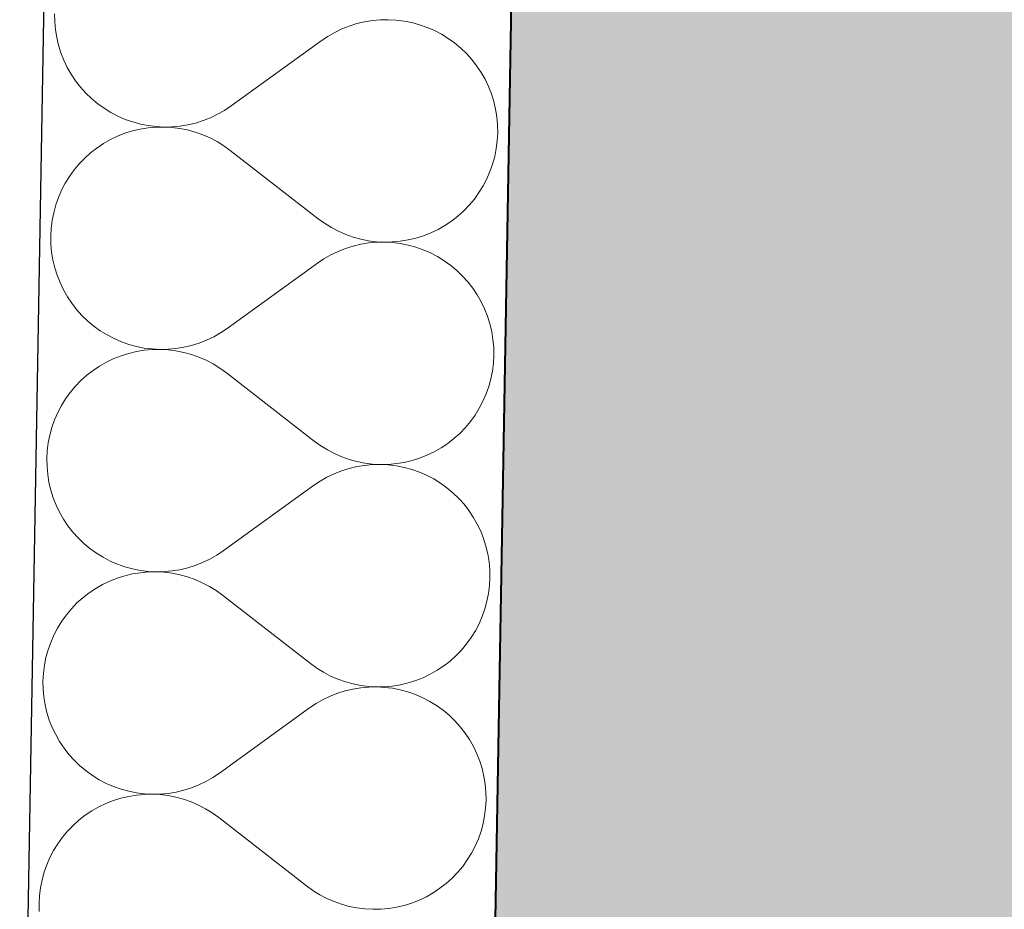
# Model space of a CAD drawing. Header units: millimetres. Extents: x -25972 to 4516, y -2839 to 20217.
# Tile 4 of 114: x -20642 to -20305, y 510 to 815. Entities that reach past the tile are written whole.
import ezdxf

# ---------------------------------------------------------------- set-up
doc = ezdxf.new("R2010")
doc.units = ezdxf.units.MM
doc.header["$MEASUREMENT"] = 0
doc.linetypes.add('Wipeout_Contour', pattern=[1000, 0, -1000])
for name, color, linetype in [('7._POHLED ZÁPADNÍ_1_3D prvky fasada nove', 7, 'Continuous'), ('7._POHLED ZÁPADNÍ_1_Konstrukce - nosné', 7, 'Continuous'), ('7._POHLED ZÁPADNÍ_1_Nové_Konstrukce - nosné', 7, 'Continuous'), ('7._POHLED ZÁPADNÍ_1_Nové_Výplně – Řezové', 7, 'Continuous'), ('7._POHLED ZÁPADNÍ_1_Výplně – Řezové', 7, 'Continuous')]:
    doc.layers.add(name, color=color, linetype=linetype)

# ---------------------------------------------------------------- blocks, each defined once
blk = doc.blocks.new('*X29', base_point=(-26739.77, -6860.77))
at = {"layer": '7._POHLED ZÁPADNÍ_1_Nové_Výplně – Řezové', "color": 21, "linetype": 'Continuous', "lineweight": 20, "true_color": 0xffaaaa}
for p, q in [((-20630, 816.89), (-20629.95, 814.17)), ((-20629.95, 814.17), (-20629.71, 811.46)), ((-20529.12, 812.71), (-20531.65, 811.71)), ((-20526.52, 813.53), (-20529.12, 812.71)), ((-20523.87, 814.16), (-20526.52, 813.53)), ((-20521.19, 814.6), (-20523.87, 814.16)), ((-20518.48, 814.84), (-20521.19, 814.6)), ((-20515.76, 814.89), (-20518.48, 814.84)), ((-20513.04, 814.75), (-20515.76, 814.89)), ((-20510.34, 814.41), (-20513.04, 814.75)), ((-20507.67, 813.89), (-20510.34, 814.41)), ((-20505.05, 813.17), (-20507.67, 813.89)), ((-20502.48, 812.27), (-20505.05, 813.17)), ((-20629.71, 811.46), (-20629.27, 808.77)), ((-20536.46, 809.19), (-20538.72, 807.67)), ((-20534.1, 810.54), (-20536.46, 809.19)), ((-20531.65, 811.71), (-20534.1, 810.54)), ((-20499.99, 811.18), (-20502.48, 812.27)), ((-20497.58, 809.92), (-20499.99, 811.18)), ((-20495.26, 808.5), (-20497.58, 809.92)), ((-20629.27, 808.77), (-20628.65, 806.12)), ((-20628.65, 806.12), (-20627.83, 803.53)), ((-20538.72, 807.67), (-20569.59, 785.35)), ((-20493.05, 806.91), (-20495.26, 808.5)), ((-20490.96, 805.16), (-20493.05, 806.91)), ((-20627.83, 803.53), (-20626.84, 801)), ((-20489.01, 803.28), (-20490.96, 805.16)), ((-20487.19, 801.25), (-20489.01, 803.28)), ((-20626.84, 801), (-20625.66, 798.54)), ((-20485.52, 799.11), (-20487.19, 801.25)), ((-20484, 796.85), (-20485.52, 799.11)), ((-20625.66, 798.54), (-20624.31, 796.18)), ((-20624.31, 796.18), (-20622.8, 793.92)), ((-20482.65, 794.48), (-20484, 796.85)), ((-20622.8, 793.92), (-20621.13, 791.77)), ((-20481.48, 792.03), (-20482.65, 794.48)), ((-20621.13, 791.77), (-20619.31, 789.75)), ((-20619.31, 789.75), (-20617.35, 787.86)), ((-20480.48, 789.5), (-20481.48, 792.03)), ((-20479.67, 786.9), (-20480.48, 789.5)), ((-20617.35, 787.86), (-20615.26, 786.12)), ((-20615.26, 786.12), (-20613.05, 784.53)), ((-20479.04, 784.25), (-20479.67, 786.9)), ((-20613.05, 784.53), (-20610.74, 783.1)), ((-20610.74, 783.1), (-20608.33, 781.84)), ((-20576.67, 781.31), (-20574.21, 782.49)), ((-20574.21, 782.49), (-20571.85, 783.84)), ((-20571.85, 783.84), (-20569.59, 785.35)), ((-20478.6, 781.57), (-20479.04, 784.25)), ((-20608.33, 781.84), (-20605.83, 780.76)), ((-20605.83, 780.76), (-20603.26, 779.86)), ((-20603.26, 779.86), (-20600.64, 779.14)), ((-20600.64, 779.14), (-20597.97, 778.61)), ((-20587.12, 778.43), (-20584.44, 778.87)), ((-20584.44, 778.87), (-20581.79, 779.5)), ((-20581.79, 779.5), (-20579.2, 780.31)), ((-20579.2, 780.31), (-20576.67, 781.31)), ((-20478.36, 778.86), (-20478.6, 781.57)), ((-20478.31, 776.14), (-20478.36, 778.86)), ((-20605.91, 775.97), (-20608.45, 774.97)), ((-20603.32, 776.78), (-20605.91, 775.97)), ((-20600.67, 777.41), (-20603.32, 776.78)), ((-20597.98, 777.84), (-20600.67, 777.41)), ((-20595.27, 778.08), (-20597.98, 777.84)), ((-20597.97, 778.61), (-20595.27, 778.27)), ((-20595.27, 778.27), (-20592.55, 778.13)), ((-20592.55, 778.13), (-20595.27, 778.08)), ((-20592.55, 778.13), (-20589.83, 778.18)), ((-20589.84, 777.99), (-20592.55, 778.13)), ((-20587.14, 777.65), (-20589.84, 777.99)), ((-20589.83, 778.18), (-20587.12, 778.43)), ((-20584.47, 777.11), (-20587.14, 777.65)), ((-20581.85, 776.39), (-20584.47, 777.11)), ((-20579.28, 775.49), (-20581.85, 776.39)), ((-20576.79, 774.4), (-20579.28, 775.49)), ((-20478.45, 773.42), (-20478.31, 776.14)), ((-20613.26, 772.45), (-20615.53, 770.94)), ((-20610.9, 773.8), (-20613.26, 772.45)), ((-20608.45, 774.97), (-20610.9, 773.8)), ((-20574.38, 773.14), (-20576.79, 774.4)), ((-20572.06, 771.71), (-20574.38, 773.14)), ((-20478.79, 770.72), (-20478.45, 773.42)), ((-20617.67, 769.27), (-20619.7, 767.45)), ((-20615.53, 770.94), (-20617.67, 769.27)), ((-20569.86, 770.12), (-20572.06, 771.71)), ((-20539.78, 746.73), (-20569.86, 770.12)), ((-20479.32, 768.06), (-20478.79, 770.72)), ((-20621.59, 765.5), (-20623.33, 763.41)), ((-20619.7, 767.45), (-20621.59, 765.5)), ((-20480.95, 762.87), (-20480.04, 765.43)), ((-20480.04, 765.43), (-20479.32, 768.06)), ((-20623.33, 763.41), (-20624.92, 761.2)), ((-20482.03, 760.37), (-20480.95, 762.87)), ((-20626.35, 758.89), (-20627.61, 756.48)), ((-20624.92, 761.2), (-20626.35, 758.89)), ((-20483.29, 757.96), (-20482.03, 760.37)), ((-20627.61, 756.48), (-20628.7, 753.98)), ((-20486.31, 753.44), (-20484.72, 755.65)), ((-20484.72, 755.65), (-20483.29, 757.96)), ((-20628.7, 753.98), (-20629.6, 751.42)), ((-20488.06, 751.35), (-20486.31, 753.44)), ((-20630.32, 748.79), (-20630.85, 746.12)), ((-20629.6, 751.42), (-20630.32, 748.79)), ((-20491.97, 747.57), (-20489.94, 749.39)), ((-20489.94, 749.39), (-20488.06, 751.35)), ((-20630.85, 746.12), (-20631.19, 743.42)), ((-20539.78, 746.73), (-20537.58, 745.14)), ((-20537.58, 745.14), (-20535.26, 743.71)), ((-20496.38, 744.39), (-20494.12, 745.91)), ((-20494.12, 745.91), (-20491.97, 747.57)), ((-20631.19, 743.42), (-20631.33, 740.71)), ((-20535.26, 743.71), (-20532.85, 742.45)), ((-20532.85, 742.45), (-20530.36, 741.36)), ((-20503.73, 740.88), (-20501.2, 741.87)), ((-20501.2, 741.87), (-20498.74, 743.05)), ((-20498.74, 743.05), (-20496.38, 744.39)), ((-20631.33, 740.71), (-20631.28, 737.99)), ((-20530.36, 741.36), (-20527.8, 740.45)), ((-20527.8, 740.45), (-20525.17, 739.73)), ((-20522.52, 738.42), (-20525.2, 737.98)), ((-20525.17, 739.73), (-20522.5, 739.2)), ((-20519.81, 738.66), (-20522.52, 738.42)), ((-20522.5, 739.2), (-20519.8, 738.86)), ((-20517.09, 738.72), (-20519.81, 738.66)), ((-20519.8, 738.86), (-20517.09, 738.72)), ((-20517.09, 738.72), (-20514.37, 738.76)), ((-20514.37, 738.57), (-20517.09, 738.72)), ((-20514.37, 738.76), (-20511.66, 739.01)), ((-20511.67, 738.24), (-20514.37, 738.57)), ((-20509, 737.71), (-20511.67, 738.24)), ((-20511.66, 739.01), (-20508.97, 739.44)), ((-20508.97, 739.44), (-20506.33, 740.07)), ((-20506.33, 740.07), (-20503.73, 740.88)), ((-20631.28, 737.99), (-20631.04, 735.28)), ((-20631.04, 735.28), (-20630.6, 732.59)), ((-20532.98, 735.54), (-20535.43, 734.36)), ((-20530.44, 736.54), (-20532.98, 735.54)), ((-20527.85, 737.35), (-20530.44, 736.54)), ((-20525.2, 737.98), (-20527.85, 737.35)), ((-20506.38, 736.99), (-20509, 737.71)), ((-20503.81, 736.09), (-20506.38, 736.99)), ((-20501.32, 735), (-20503.81, 736.09)), ((-20498.91, 733.75), (-20501.32, 735)), ((-20630.6, 732.59), (-20629.98, 729.94)), ((-20540.05, 731.5), (-20570.92, 709.17)), ((-20537.79, 733.01), (-20540.05, 731.5)), ((-20535.43, 734.36), (-20537.79, 733.01)), ((-20496.59, 732.32), (-20498.91, 733.75)), ((-20494.38, 730.73), (-20496.59, 732.32)), ((-20629.98, 729.94), (-20629.16, 727.35)), ((-20492.29, 728.99), (-20494.38, 730.73)), ((-20490.33, 727.1), (-20492.29, 728.99)), ((-20629.16, 727.35), (-20628.16, 724.82)), ((-20628.16, 724.82), (-20626.99, 722.36)), ((-20488.51, 725.08), (-20490.33, 727.1)), ((-20486.84, 722.93), (-20488.51, 725.08)), ((-20626.99, 722.36), (-20625.64, 720)), ((-20485.33, 720.67), (-20486.84, 722.93)), ((-20625.64, 720), (-20624.13, 717.74)), ((-20483.98, 718.3), (-20485.33, 720.67)), ((-20482.81, 715.85), (-20483.98, 718.3)), ((-20624.13, 717.74), (-20622.46, 715.59)), ((-20622.46, 715.59), (-20620.64, 713.57)), ((-20481.81, 713.32), (-20482.81, 715.85)), ((-20620.64, 713.57), (-20618.68, 711.68)), ((-20618.68, 711.68), (-20616.59, 709.94)), ((-20481, 710.72), (-20481.81, 713.32)), ((-20616.59, 709.94), (-20614.38, 708.35)), ((-20614.38, 708.35), (-20612.07, 706.92)), ((-20573.18, 707.66), (-20570.92, 709.17)), ((-20480.37, 708.08), (-20481, 710.72)), ((-20479.93, 705.39), (-20480.37, 708.08)), ((-20612.07, 706.92), (-20609.65, 705.66)), ((-20609.65, 705.66), (-20607.16, 704.58)), ((-20607.16, 704.58), (-20604.59, 703.68)), ((-20580.53, 704.13), (-20578, 705.13)), ((-20578, 705.13), (-20575.54, 706.31)), ((-20575.54, 706.31), (-20573.18, 707.66)), ((-20479.69, 702.68), (-20479.93, 705.39)), ((-20602, 701.23), (-20604.65, 700.6)), ((-20604.59, 703.68), (-20601.97, 702.96)), ((-20599.31, 701.66), (-20602, 701.23)), ((-20601.97, 702.96), (-20599.3, 702.43)), ((-20596.6, 701.9), (-20599.31, 701.66)), ((-20599.3, 702.43), (-20596.6, 702.1)), ((-20596.6, 702.1), (-20593.88, 701.95)), ((-20593.88, 701.95), (-20596.6, 701.9)), ((-20593.88, 701.95), (-20591.16, 702)), ((-20591.17, 701.81), (-20593.88, 701.95)), ((-20588.47, 701.47), (-20591.17, 701.81)), ((-20591.16, 702), (-20588.45, 702.25)), ((-20585.8, 700.94), (-20588.47, 701.47)), ((-20588.45, 702.25), (-20585.77, 702.69)), ((-20585.77, 702.69), (-20583.12, 703.32)), ((-20583.12, 703.32), (-20580.53, 704.13)), ((-20479.64, 699.96), (-20479.69, 702.68)), ((-20609.77, 698.79), (-20612.23, 697.62)), ((-20607.24, 699.79), (-20609.77, 698.79)), ((-20604.65, 700.6), (-20607.24, 699.79)), ((-20583.18, 700.21), (-20585.8, 700.94)), ((-20580.61, 699.31), (-20583.18, 700.21)), ((-20578.12, 698.22), (-20580.61, 699.31)), ((-20575.71, 696.96), (-20578.12, 698.22)), ((-20479.78, 697.24), (-20479.64, 699.96)), ((-20616.85, 694.76), (-20619, 693.09)), ((-20614.59, 696.27), (-20616.85, 694.76)), ((-20612.23, 697.62), (-20614.59, 696.27)), ((-20573.39, 695.53), (-20575.71, 696.96)), ((-20571.19, 693.94), (-20573.39, 695.53)), ((-20480.65, 691.88), (-20480.12, 694.54)), ((-20480.12, 694.54), (-20479.78, 697.24)), ((-20621.03, 691.28), (-20622.91, 689.32)), ((-20619, 693.09), (-20621.03, 691.28)), ((-20541.11, 670.55), (-20571.19, 693.94)), ((-20481.37, 689.25), (-20480.65, 691.88)), ((-20622.91, 689.32), (-20624.66, 687.23)), ((-20482.27, 686.69), (-20481.37, 689.25)), ((-20626.25, 685.02), (-20627.68, 682.71)), ((-20624.66, 687.23), (-20626.25, 685.02)), ((-20483.36, 684.19), (-20482.27, 686.69)), ((-20627.68, 682.71), (-20628.94, 680.3)), ((-20486.05, 679.47), (-20484.62, 681.78)), ((-20484.62, 681.78), (-20483.36, 684.19)), ((-20630.02, 677.8), (-20630.93, 675.24)), ((-20628.94, 680.3), (-20630.02, 677.8)), ((-20487.64, 677.26), (-20486.05, 679.47)), ((-20630.93, 675.24), (-20631.65, 672.61)), ((-20491.27, 673.21), (-20489.38, 675.17)), ((-20489.38, 675.17), (-20487.64, 677.26)), ((-20631.65, 672.61), (-20632.18, 669.94)), ((-20495.44, 669.73), (-20493.3, 671.4)), ((-20493.3, 671.4), (-20491.27, 673.21)), ((-20632.18, 669.94), (-20632.52, 667.24)), ((-20541.11, 670.55), (-20538.91, 668.96)), ((-20538.91, 668.96), (-20536.59, 667.53)), ((-20536.59, 667.53), (-20534.18, 666.27)), ((-20500.07, 666.87), (-20497.71, 668.22)), ((-20497.71, 668.22), (-20495.44, 669.73)), ((-20632.52, 667.24), (-20632.66, 664.53)), ((-20632.66, 664.53), (-20632.61, 661.81)), ((-20534.18, 666.27), (-20531.69, 665.18)), ((-20531.69, 665.18), (-20529.12, 664.27)), ((-20529.12, 664.27), (-20526.5, 663.55)), ((-20507.65, 663.89), (-20505.06, 664.7)), ((-20505.06, 664.7), (-20502.53, 665.69)), ((-20502.53, 665.69), (-20500.07, 666.87)), ((-20632.61, 661.81), (-20632.37, 659.1)), ((-20529.18, 661.17), (-20531.77, 660.36)), ((-20526.53, 661.8), (-20529.18, 661.17)), ((-20523.85, 662.24), (-20526.53, 661.8)), ((-20526.5, 663.55), (-20523.83, 663.02)), ((-20521.14, 662.48), (-20523.85, 662.24)), ((-20523.83, 663.02), (-20521.13, 662.68)), ((-20518.42, 662.54), (-20521.14, 662.48)), ((-20521.13, 662.68), (-20518.42, 662.54)), ((-20518.42, 662.54), (-20515.7, 662.58)), ((-20515.7, 662.39), (-20518.42, 662.54)), ((-20515.7, 662.58), (-20512.99, 662.83)), ((-20513, 662.06), (-20515.7, 662.39)), ((-20510.33, 661.53), (-20513, 662.06)), ((-20512.99, 662.83), (-20510.3, 663.26)), ((-20507.71, 660.81), (-20510.33, 661.53)), ((-20510.3, 663.26), (-20507.65, 663.89)), ((-20505.14, 659.91), (-20507.71, 660.81)), ((-20632.37, 659.1), (-20631.93, 656.41)), ((-20536.76, 658.18), (-20539.12, 656.83)), ((-20534.3, 659.36), (-20536.76, 658.18)), ((-20531.77, 660.36), (-20534.3, 659.36)), ((-20502.64, 658.83), (-20505.14, 659.91)), ((-20500.23, 657.57), (-20502.64, 658.83)), ((-20497.92, 656.14), (-20500.23, 657.57)), ((-20631.93, 656.41), (-20631.3, 653.77)), ((-20541.38, 655.32), (-20572.25, 632.99)), ((-20539.12, 656.83), (-20541.38, 655.32)), ((-20495.71, 654.55), (-20497.92, 656.14)), ((-20493.62, 652.81), (-20495.71, 654.55)), ((-20631.3, 653.77), (-20630.49, 651.17)), ((-20630.49, 651.17), (-20629.49, 648.64)), ((-20491.66, 650.92), (-20493.62, 652.81)), ((-20489.84, 648.9), (-20491.66, 650.92)), ((-20629.49, 648.64), (-20628.32, 646.19)), ((-20488.17, 646.75), (-20489.84, 648.9)), ((-20628.32, 646.19), (-20626.97, 643.82)), ((-20486.66, 644.49), (-20488.17, 646.75)), ((-20485.31, 642.12), (-20486.66, 644.49)), ((-20626.97, 643.82), (-20625.46, 641.56)), ((-20625.46, 641.56), (-20623.78, 639.41)), ((-20484.14, 639.67), (-20485.31, 642.12)), ((-20623.78, 639.41), (-20621.97, 637.39)), ((-20621.97, 637.39), (-20620.01, 635.5)), ((-20483.14, 637.14), (-20484.14, 639.67)), ((-20482.32, 634.54), (-20483.14, 637.14)), ((-20620.01, 635.5), (-20617.92, 633.76)), ((-20617.92, 633.76), (-20615.71, 632.17)), ((-20481.7, 631.9), (-20482.32, 634.54)), ((-20615.71, 632.17), (-20613.39, 630.74)), ((-20613.39, 630.74), (-20610.98, 629.48)), ((-20576.87, 630.13), (-20574.51, 631.48)), ((-20574.51, 631.48), (-20572.25, 632.99)), ((-20481.26, 629.21), (-20481.7, 631.9)), ((-20610.98, 629.48), (-20608.49, 628.4)), ((-20608.49, 628.4), (-20605.92, 627.5)), ((-20605.92, 627.5), (-20603.3, 626.78)), ((-20587.1, 626.51), (-20584.45, 627.14)), ((-20584.45, 627.14), (-20581.85, 627.95)), ((-20581.85, 627.95), (-20579.32, 628.95)), ((-20579.32, 628.95), (-20576.87, 630.13)), ((-20481.02, 626.5), (-20481.26, 629.21)), ((-20608.57, 623.61), (-20611.1, 622.62)), ((-20605.97, 624.42), (-20608.57, 623.61)), ((-20603.33, 625.05), (-20605.97, 624.42)), ((-20600.64, 625.48), (-20603.33, 625.05)), ((-20603.3, 626.78), (-20600.63, 626.25)), ((-20597.93, 625.73), (-20600.64, 625.48)), ((-20600.63, 626.25), (-20597.93, 625.92)), ((-20597.93, 625.92), (-20595.21, 625.77)), ((-20595.21, 625.77), (-20597.93, 625.73)), ((-20595.21, 625.77), (-20592.49, 625.83)), ((-20592.49, 625.63), (-20595.21, 625.77)), ((-20592.49, 625.83), (-20589.78, 626.07)), ((-20589.79, 625.29), (-20592.49, 625.63)), ((-20587.13, 624.76), (-20589.79, 625.29)), ((-20589.78, 626.07), (-20587.1, 626.51)), ((-20584.5, 624.04), (-20587.13, 624.76)), ((-20581.94, 623.13), (-20584.5, 624.04)), ((-20481.11, 621.07), (-20480.97, 623.78)), ((-20480.97, 623.78), (-20481.02, 626.5)), ((-20613.56, 621.44), (-20615.92, 620.1)), ((-20611.1, 622.62), (-20613.56, 621.44)), ((-20579.44, 622.04), (-20581.94, 623.13)), ((-20577.03, 620.78), (-20579.44, 622.04)), ((-20574.72, 619.35), (-20577.03, 620.78)), ((-20481.45, 618.37), (-20481.11, 621.07)), ((-20620.33, 616.91), (-20622.35, 615.1)), ((-20618.18, 618.58), (-20620.33, 616.91)), ((-20615.92, 620.1), (-20618.18, 618.58)), ((-20572.51, 617.76), (-20574.72, 619.35)), ((-20542.44, 594.37), (-20572.51, 617.76)), ((-20481.98, 615.7), (-20481.45, 618.37)), ((-20622.35, 615.1), (-20624.24, 613.14)), ((-20482.7, 613.07), (-20481.98, 615.7)), ((-20625.99, 611.05), (-20627.58, 608.84)), ((-20624.24, 613.14), (-20625.99, 611.05)), ((-20484.69, 608.01), (-20483.6, 610.51)), ((-20483.6, 610.51), (-20482.7, 613.07)), ((-20627.58, 608.84), (-20629.01, 606.53)), ((-20485.95, 605.6), (-20484.69, 608.01)), ((-20630.27, 604.12), (-20631.35, 601.62)), ((-20629.01, 606.53), (-20630.27, 604.12)), ((-20487.38, 603.29), (-20485.95, 605.6)), ((-20631.35, 601.62), (-20632.26, 599.06)), ((-20490.71, 598.99), (-20488.97, 601.08)), ((-20488.97, 601.08), (-20487.38, 603.29)), ((-20632.26, 599.06), (-20632.98, 596.43)), ((-20494.62, 595.22), (-20492.6, 597.03)), ((-20492.6, 597.03), (-20490.71, 598.99)), ((-20633.51, 593.77), (-20633.84, 591.07)), ((-20632.98, 596.43), (-20633.51, 593.77)), ((-20542.44, 594.37), (-20540.23, 592.78)), ((-20499.04, 592.04), (-20496.77, 593.55)), ((-20496.77, 593.55), (-20494.62, 595.22)), ((-20633.84, 591.07), (-20633.99, 588.35)), ((-20540.23, 592.78), (-20537.92, 591.35)), ((-20537.92, 591.35), (-20535.51, 590.09)), ((-20535.51, 590.09), (-20533.02, 589)), ((-20503.85, 589.52), (-20501.4, 590.69)), ((-20501.4, 590.69), (-20499.04, 592.04)), ((-20633.99, 588.35), (-20633.94, 585.63)), ((-20533.02, 589), (-20530.45, 588.1)), ((-20530.45, 588.1), (-20527.83, 587.37)), ((-20527.83, 587.37), (-20525.16, 586.84)), ((-20525.16, 586.84), (-20522.46, 586.5)), ((-20517.02, 586.41), (-20514.31, 586.65)), ((-20514.31, 586.65), (-20511.63, 587.08)), ((-20511.63, 587.08), (-20508.98, 587.71)), ((-20508.98, 587.71), (-20506.39, 588.52)), ((-20506.39, 588.52), (-20503.85, 589.52)), ((-20633.94, 585.63), (-20633.69, 582.92)), ((-20535.63, 583.18), (-20538.08, 582)), ((-20533.1, 584.18), (-20535.63, 583.18)), ((-20530.51, 584.99), (-20533.1, 584.18)), ((-20527.86, 585.62), (-20530.51, 584.99)), ((-20525.17, 586.06), (-20527.86, 585.62)), ((-20522.46, 586.31), (-20525.17, 586.06)), ((-20522.46, 586.5), (-20519.74, 586.36)), ((-20519.74, 586.36), (-20522.46, 586.31)), ((-20519.74, 586.36), (-20517.02, 586.41)), ((-20517.03, 586.21), (-20519.74, 586.36)), ((-20514.33, 585.88), (-20517.03, 586.21)), ((-20511.66, 585.35), (-20514.33, 585.88)), ((-20509.03, 584.63), (-20511.66, 585.35)), ((-20506.47, 583.73), (-20509.03, 584.63)), ((-20503.97, 582.65), (-20506.47, 583.73)), ((-20633.69, 582.92), (-20633.26, 580.23)), ((-20633.26, 580.23), (-20632.63, 577.59)), ((-20540.45, 580.65), (-20542.71, 579.14)), ((-20538.08, 582), (-20540.45, 580.65)), ((-20501.56, 581.39), (-20503.97, 582.65)), ((-20499.25, 579.96), (-20501.56, 581.39)), ((-20497.04, 578.37), (-20499.25, 579.96)), ((-20632.63, 577.59), (-20631.82, 574.99)), ((-20542.71, 579.14), (-20573.58, 556.81)), ((-20494.95, 576.63), (-20497.04, 578.37)), ((-20492.99, 574.74), (-20494.95, 576.63)), ((-20631.82, 574.99), (-20630.82, 572.46)), ((-20491.17, 572.72), (-20492.99, 574.74)), ((-20630.82, 572.46), (-20629.64, 570.01)), ((-20629.64, 570.01), (-20628.3, 567.64)), ((-20489.5, 570.57), (-20491.17, 572.72)), ((-20487.99, 568.31), (-20489.5, 570.57)), ((-20628.3, 567.64), (-20626.78, 565.38)), ((-20486.64, 565.95), (-20487.99, 568.31)), ((-20626.78, 565.38), (-20625.11, 563.24)), ((-20625.11, 563.24), (-20623.29, 561.21)), ((-20485.46, 563.49), (-20486.64, 565.95)), ((-20484.47, 560.96), (-20485.46, 563.49)), ((-20623.29, 561.21), (-20621.33, 559.32)), ((-20483.65, 558.37), (-20484.47, 560.96)), ((-20621.33, 559.32), (-20619.25, 557.58)), ((-20619.25, 557.58), (-20617.04, 555.99)), ((-20575.84, 555.3), (-20573.58, 556.81)), ((-20483.02, 555.72), (-20483.65, 558.37)), ((-20617.04, 555.99), (-20614.72, 554.56)), ((-20614.72, 554.56), (-20612.31, 553.31)), ((-20612.31, 553.31), (-20609.81, 552.22)), ((-20580.65, 552.77), (-20578.2, 553.95)), ((-20578.2, 553.95), (-20575.84, 555.3)), ((-20482.59, 553.03), (-20483.02, 555.72)), ((-20482.34, 550.32), (-20482.59, 553.03)), ((-20609.81, 552.22), (-20607.25, 551.32)), ((-20607.25, 551.32), (-20604.62, 550.6)), ((-20604.62, 550.6), (-20601.95, 550.07)), ((-20599.26, 549.55), (-20601.97, 549.31)), ((-20601.95, 550.07), (-20599.26, 549.74)), ((-20599.26, 549.74), (-20596.54, 549.6)), ((-20596.54, 549.6), (-20599.26, 549.55)), ((-20596.54, 549.6), (-20593.82, 549.65)), ((-20593.82, 549.45), (-20596.54, 549.6)), ((-20593.82, 549.65), (-20591.11, 549.89)), ((-20591.12, 549.11), (-20593.82, 549.45)), ((-20591.11, 549.89), (-20588.42, 550.33)), ((-20588.42, 550.33), (-20585.78, 550.96)), ((-20585.78, 550.96), (-20583.18, 551.77)), ((-20583.18, 551.77), (-20580.65, 552.77)), ((-20482.29, 547.6), (-20482.34, 550.32)), ((-20612.43, 546.44), (-20614.88, 545.26)), ((-20609.9, 547.43), (-20612.43, 546.44)), ((-20607.3, 548.24), (-20609.9, 547.43)), ((-20604.65, 548.87), (-20607.3, 548.24)), ((-20601.97, 549.31), (-20604.65, 548.87)), ((-20588.45, 548.58), (-20591.12, 549.11)), ((-20585.83, 547.86), (-20588.45, 548.58)), ((-20583.27, 546.95), (-20585.83, 547.86)), ((-20580.77, 545.86), (-20583.27, 546.95)), ((-20482.44, 544.89), (-20482.29, 547.6)), ((-20617.25, 543.92), (-20619.51, 542.4)), ((-20614.88, 545.26), (-20617.25, 543.92)), ((-20578.36, 544.6), (-20580.77, 545.86)), ((-20576.05, 543.17), (-20578.36, 544.6)), ((-20573.84, 541.58), (-20576.05, 543.17)), ((-20482.78, 542.19), (-20482.44, 544.89)), ((-20621.66, 540.74), (-20623.68, 538.92)), ((-20619.51, 542.4), (-20621.66, 540.74)), ((-20543.77, 518.19), (-20573.84, 541.58)), ((-20484.03, 536.89), (-20483.31, 539.52)), ((-20483.31, 539.52), (-20482.78, 542.19)), ((-20625.57, 536.96), (-20627.32, 534.87)), ((-20623.68, 538.92), (-20625.57, 536.96)), ((-20484.93, 534.33), (-20484.03, 536.89)), ((-20628.91, 532.66), (-20630.34, 530.35)), ((-20627.32, 534.87), (-20628.91, 532.66)), ((-20486.02, 531.83), (-20484.93, 534.33)), ((-20630.34, 530.35), (-20631.6, 527.94)), ((-20488.71, 527.11), (-20487.28, 529.42)), ((-20487.28, 529.42), (-20486.02, 531.83)), ((-20631.6, 527.94), (-20632.68, 525.44)), ((-20490.3, 524.9), (-20488.71, 527.11)), ((-20633.59, 522.88), (-20634.3, 520.25)), ((-20632.68, 525.44), (-20633.59, 522.88)), ((-20493.93, 520.86), (-20492.04, 522.81)), ((-20492.04, 522.81), (-20490.3, 524.9)), ((-20634.3, 520.25), (-20634.83, 517.59)), ((-20495.95, 519.04), (-20493.93, 520.86)), ((-20634.83, 517.59), (-20635.17, 514.89)), ((-20543.77, 518.19), (-20541.56, 516.6)), ((-20541.56, 516.6), (-20539.25, 515.17)), ((-20502.73, 514.51), (-20500.36, 515.86)), ((-20500.36, 515.86), (-20498.1, 517.37)), ((-20498.1, 517.37), (-20495.95, 519.04)), ((-20635.17, 514.89), (-20635.32, 512.17)), ((-20539.25, 515.17), (-20536.84, 513.91)), ((-20536.84, 513.91), (-20534.35, 512.82)), ((-20534.35, 512.82), (-20531.78, 511.92)), ((-20507.71, 512.34), (-20505.18, 513.34)), ((-20505.18, 513.34), (-20502.73, 514.51)), ((-20635.32, 512.17), (-20635.27, 509.45)), ((-20531.78, 511.92), (-20529.16, 511.2)), ((-20529.16, 511.2), (-20526.49, 510.66)), ((-20526.49, 510.66), (-20523.79, 510.32)), ((-20523.79, 510.32), (-20521.07, 510.18)), ((-20521.07, 510.18), (-20518.35, 510.23)), ((-20518.35, 510.23), (-20515.64, 510.47)), ((-20515.64, 510.47), (-20512.96, 510.9)), ((-20512.96, 510.9), (-20510.31, 511.53)), ((-20510.31, 511.53), (-20507.71, 512.34))]:
    blk.add_line(p, q, dxfattribs=at)

msp = doc.modelspace()

# ---------------------------------------------------------------- hatches: boundary and pattern name
at = {"layer": '7._POHLED ZÁPADNÍ_1_Výplně – Řezové', "linetype": 'Continuous', "lineweight": 13}
for points in [[(-20475.4, 724.73), (-20100.34, 724.73), (-20086.22, 1534.36), (-20461.17, 1540.89)], [(-20100.34, 724.73), (-20481.93, 349.73), (-20106.88, 349.73)], [(-20475.4, 724.73), (-20481.93, 349.73), (-20100.34, 724.73)]]:
    msp.add_hatch(color=254, dxfattribs=at).paths.add_polyline_path(points)

# ---------------------------------------------------------------- linework, layer by layer
at = {"layer": '7._POHLED ZÁPADNÍ_1_Konstrukce - nosné', "color": 7, "linetype": 'Continuous', "lineweight": 50, "flags": 128}
msp.add_lwpolyline([(-20461.17, 1540.89), (-20481.93, 349.73)], dxfattribs=at)

# ---------------------------------------------------------------- next in the draw order: wipeouts: each hides what was drawn before it
at = {"color": 254, "linetype": 'Wipeout_Contour', "lineweight": 0, "ltscale": 102857.361395}
msp.add_wipeout([(-20621.14, 1543.68), (-20641.96, 349.65), (-20481.93, 349.73), (-20461.17, 1540.89), (-20471.17, 1541.07)], dxfattribs=at).dxf.layer = '7._POHLED ZÁPADNÍ_1_Nové_Výplně – Řezové'

# ---------------------------------------------------------------- next in the draw order: linework, layer by layer
at = {"layer": '7._POHLED ZÁPADNÍ_1_Nové_Konstrukce - nosné', "color": 1, "linetype": 'Continuous', "lineweight": 25, "flags": 128}
for points in [[(-20621.14, 1543.68), (-20641.96, 349.65)], [(-20481.93, 349.73), (-20461.17, 1540.89)]]:
    msp.add_lwpolyline(points, dxfattribs=at)

# ---------------------------------------------------------------- next in the draw order: block references
at = {"layer": '7._POHLED ZÁPADNÍ_1_3D prvky fasada nove', "color": 9, "linetype": 'Continuous', "lineweight": 13}
msp.add_blockref('*X29', (-26739.77, -6860.77), dxfattribs=at)

doc.saveas('drawing.dxf')
